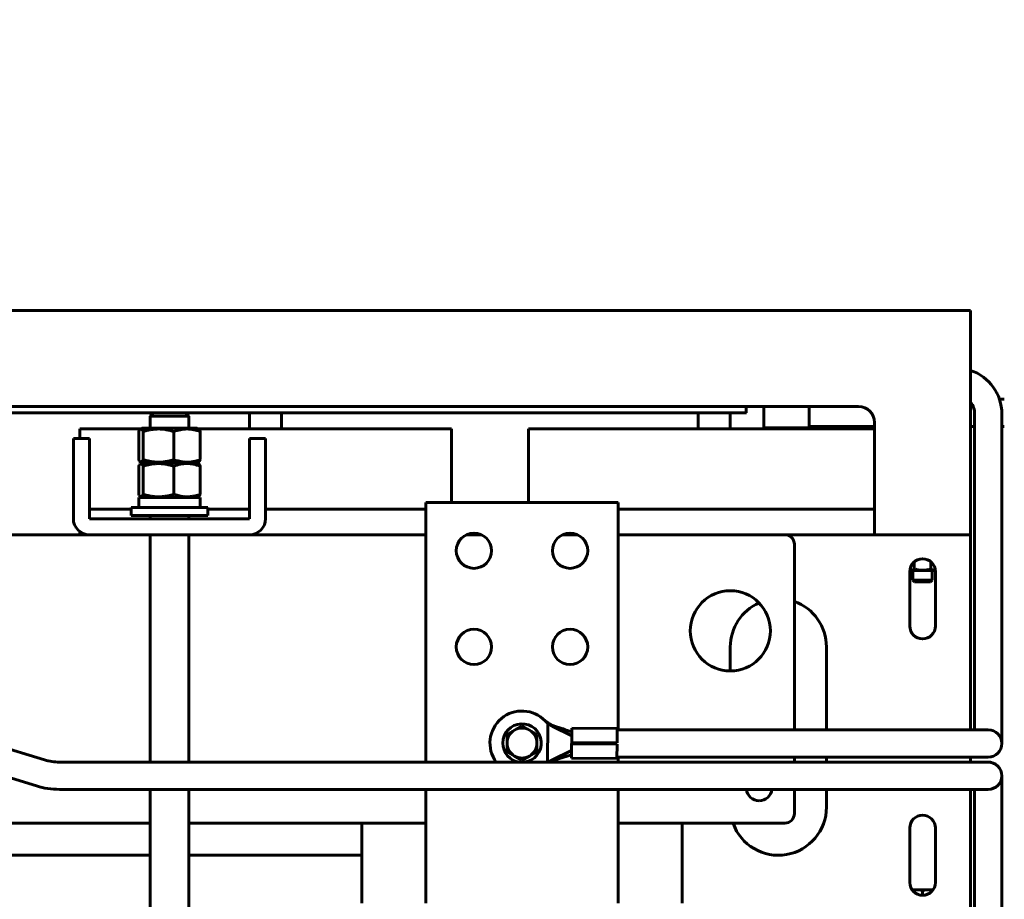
# Model space of a CAD drawing. Header units: millimetres. Extents: x 0 to 297, y 0 to 420.
# Tile 9 of 13: x 170 to 231, y 180 to 235. Entities that reach past the tile are written whole.
import ezdxf

# ---------------------------------------------------------------- set-up
doc = ezdxf.new("R2010")
doc.units = ezdxf.units.MM
doc.linetypes.add('K5LT_BASIC', pattern=[0])
doc.linetypes.add('K5LT_THIN', pattern=[0])
doc.layers.add('Системный слой', color=7, linetype='Continuous')
doc.styles.add('KDIMTEXTSTYLE', font='GOST_AU.SHX', dxfattribs={"width": 0.96, "oblique": 15, "height": 5})
doc.dimstyles.new('KDIMSTYLE (0.20)', dxfattribs={"dimtxt": 5, "dimasz": 1, "dimexe": 2, "dimexo": 0, "dimgap": 1, "dimtad": 1, "dimlfac": 5, "dimtxsty": 'KDIMTEXTSTYLE', "dimsah": 1, "dimcen": 0, "dimdle": 1, "dimadec": 0, "dimazin": 0, "dimtfac": 0.667, "dimtmove": 0, "dimatfit": 3, "dimfxl": 1, "dimtvp": 1, "dimtolj": 1, "dimtzin": 0, "dimarcsym": 0})

# ---------------------------------------------------------------- blocks, each defined once
blk = doc.blocks.new('U11')
at = {"layer": 'Системный слой', "color": 150, "linetype": 'K5LT_BASIC', "lineweight": 60, "true_color": 0x0080ff}
for p, q in [((226.893, 200.65), (226.802, 200.694)), ((226.985, 200.622), (226.893, 200.65)), ((227.078, 200.614), (226.985, 200.622))]:
    blk.add_line(p, q, dxfattribs=at)
blk = doc.blocks.new('U12')
at = {"layer": 'Системный слой', "color": 150, "linetype": 'K5LT_BASIC', "lineweight": 60, "true_color": 0x0080ff}
for p, q in [((225.58, 200.622), (225.487, 200.614)), ((225.672, 200.65), (225.58, 200.622)), ((225.763, 200.694), (225.672, 200.65))]:
    blk.add_line(p, q, dxfattribs=at)
blk = doc.blocks.new('U13')
at = {"layer": 'Системный слой', "color": 150, "linetype": 'K5LT_BASIC', "lineweight": 60, "true_color": 0x0080ff}
for p, q in [((225.786, 199.902), (226.283, 199.902)), ((226.283, 199.902), (226.779, 199.902))]:
    blk.add_line(p, q, dxfattribs=at)
blk = doc.blocks.new('U14')
at = {"layer": 'Системный слой', "color": 150, "linetype": 'K5LT_BASIC', "lineweight": 60, "true_color": 0x0080ff}
for p in [(231.233, 183.805), (231.233, 187.792)]:
    blk.add_line(p, (231.233, 187.792), dxfattribs=at)
blk = doc.blocks.new('U15')
at = {"layer": 'Системный слой', "color": 150, "linetype": 'K5LT_BASIC', "lineweight": 60, "true_color": 0x0080ff}
for start, end in [(0, 90.00021), (270, 0)]:
    blk.add_arc((230.383, 187.792), 0.85, start, end, dxfattribs=at)
blk = doc.blocks.new('U16')
at = {"layer": 'Системный слой', "color": 150, "linetype": 'K5LT_BASIC', "lineweight": 60, "true_color": 0x0080ff}
for start, end in [(270, 0.04814), (267.65111, 270)]:
    blk.add_arc((230.383, 189.804), 0.85, start, end, dxfattribs=at)
blk = doc.blocks.new('U49')
at = {"layer": 'Системный слой', "color": 150, "linetype": 'K5LT_BASIC', "lineweight": 60, "true_color": 0x0080ff}
for p, q in [((223.283, 209.592), (219.216, 209.592)), ((229.533, 209.592), (229.283, 209.592)), ((231.383, 209.592), (231.233, 209.592))]:
    blk.add_line(p, q, dxfattribs=at)
blk = doc.blocks.new('U52')
at = {"layer": 'Системный слой', "color": 150, "linetype": 'K5LT_BASIC', "lineweight": 60, "true_color": 0x0080ff}
for p, q in [((99.283, 210.432), (134.282, 210.432)), ((136.284, 210.432), (178.282, 210.432)), ((180.284, 210.432), (215.283, 210.432))]:
    blk.add_line(p, q, dxfattribs=at)
blk = doc.blocks.new('U53')
at = {"layer": 'Системный слой', "color": 150, "linetype": 'K5LT_BASIC', "lineweight": 60, "true_color": 0x0080ff}
for p, q in [((219.212, 210.166), (219.212, 210.832)), ((219.213, 209.683), (219.212, 210.166)), ((219.216, 209.509), (219.213, 209.683)), ((219.218, 209.592), (219.216, 209.509))]:
    blk.add_line(p, q, dxfattribs=at)
blk = doc.blocks.new('U54')
at = {"layer": 'Системный слой', "color": 150, "linetype": 'K5LT_BASIC', "lineweight": 60, "true_color": 0x0080ff}
for p, q in [((216.379, 210.832), (216.378, 210.706)), ((216.378, 210.706), (216.378, 210.624)), ((216.378, 210.624), (216.378, 210.583)), ((216.378, 210.583), (216.378, 210.563)), ((216.378, 210.563), (216.378, 210.514)), ((216.378, 210.514), (216.378, 210.492)), ((216.378, 210.492), (216.378, 210.457)), ((216.378, 210.457), (216.378, 210.442))]:
    blk.add_line(p, q, dxfattribs=at)
blk = doc.blocks.new('U60')
at = {"layer": 'Системный слой', "color": 150, "linetype": 'K5LT_BASIC', "lineweight": 60, "true_color": 0x0080ff}
for p, q in [((176.883, 204.432), (174.283, 204.432)), ((184.283, 204.432), (181.683, 204.432)), ((195.283, 204.432), (185.283, 204.432))]:
    blk.add_line(p, q, dxfattribs=at)
blk = doc.blocks.new('U61')
at = {"layer": 'Системный слой', "color": 150, "linetype": 'K5LT_BASIC', "lineweight": 60, "true_color": 0x0080ff}
for p, q in [((177.487, 209.432), (173.683, 209.432)), ((196.883, 209.432), (181.078, 209.432))]:
    blk.add_line(p, q, dxfattribs=at)
blk = doc.blocks.new('U62')
at = {"layer": 'Системный слой', "color": 150, "linetype": 'K5LT_BASIC', "lineweight": 60, "true_color": 0x0080ff}
for p, q in [((174.283, 204.432), (176.883, 204.432)), ((181.683, 204.432), (184.283, 204.432)), ((185.283, 204.432), (195.283, 204.432))]:
    blk.add_line(p, q, dxfattribs=at)
blk = doc.blocks.new('U65')
at = {"layer": 'Системный слой', "color": 150, "linetype": 'K5LT_BASIC', "lineweight": 60, "true_color": 0x0080ff}
for p, q in [((202.952, 188.642), (203.014, 188.683)), ((203.014, 188.683), (203.077, 188.72)), ((203.077, 188.72), (203.143, 188.755))]:
    blk.add_line(p, q, dxfattribs=at)
blk = doc.blocks.new('U66')
at = {"layer": 'Системный слой', "color": 150, "linetype": 'K5LT_BASIC', "lineweight": 60, "true_color": 0x0080ff}
for p, q in [((207.216, 189.838), (207.22, 190.738)), ((207.211, 188.872), (207.216, 189.772))]:
    blk.add_line(p, q, dxfattribs=at)
blk = doc.blocks.new('U67')
at = {"layer": 'Системный слой', "color": 150, "linetype": 'K5LT_BASIC', "lineweight": 60, "true_color": 0x0080ff}
for p, q in [((203.035, 188.644), (203.03, 188.642)), ((203.056, 188.656), (203.035, 188.644)), ((203.066, 188.661), (203.056, 188.656)), ((203.071, 188.664), (203.066, 188.661)), ((203.074, 188.665), (203.071, 188.664)), ((203.113, 188.685), (203.074, 188.665)), ((203.199, 188.723), (203.113, 188.685)), ((203.287, 188.756), (203.199, 188.723))]:
    blk.add_line(p, q, dxfattribs=at)
blk = doc.blocks.new('U68')
at = {"layer": 'Системный слой', "color": 150, "linetype": 'K5LT_BASIC', "lineweight": 60, "true_color": 0x0080ff}
for start, end in [(277.01975, 180), (180, 262.98025)]:
    blk.add_arc((201.283, 189.833), 1.2, start, end, dxfattribs=at)
blk = doc.blocks.new('U91')
at = {"layer": 'Системный слой', "color": 150, "linetype": 'K5LT_BASIC', "lineweight": 60, "true_color": 0x0080ff}
for p, q in [((225.63, 180.669), (225.692, 180.674)), ((225.692, 180.674), (225.754, 180.677)), ((225.754, 180.677), (225.816, 180.678))]:
    blk.add_line(p, q, dxfattribs=at)
blk = doc.blocks.new('U92')
at = {"layer": 'Системный слой', "color": 150, "linetype": 'K5LT_BASIC', "lineweight": 60, "true_color": 0x0080ff}
for p, q in [((226.749, 180.678), (226.811, 180.677)), ((226.811, 180.677), (226.873, 180.674)), ((226.873, 180.674), (226.935, 180.669))]:
    blk.add_line(p, q, dxfattribs=at)
blk = doc.blocks.new('U93')
at = {"layer": 'Системный слой', "color": 150, "linetype": 'K5LT_BASIC', "lineweight": 60, "true_color": 0x0080ff}
for p, q in [((229.283, 202.232), (229.283, 190.655)), ((229.283, 188.955), (229.283, 188.642)), ((229.283, 186.942), (229.283, 179.432))]:
    blk.add_line(p, q, dxfattribs=at)
blk = doc.blocks.new('U95')
at = {"layer": 'Системный слой', "color": 150, "linetype": 'K5LT_BASIC', "lineweight": 60, "true_color": 0x0080ff}
blk.add_line((229.283, 202.832), (217.714, 202.832), dxfattribs=at)
blk = doc.blocks.new('U96')
at = {"layer": 'Системный слой', "color": 150, "linetype": 'K5LT_BASIC', "lineweight": 60, "true_color": 0x0080ff}
for p, q in [((220.283, 195.832), (220.283, 190.655)), ((220.283, 188.955), (220.283, 188.642)), ((220.283, 186.942), (220.283, 185.832))]:
    blk.add_line(p, q, dxfattribs=at)
blk = doc.blocks.new('U97')
at = {"layer": 'Системный слой', "color": 150, "linetype": 'K5LT_BASIC', "lineweight": 60, "true_color": 0x0080ff}
for start, end in [(113.77035, 180), (0, 70.52349)]:
    blk.add_arc((217.283, 195.832), 3, start, end, dxfattribs=at)
blk = doc.blocks.new('U107')
at = {"layer": 'Системный слой', "color": 150, "linetype": 'K5LT_BASIC', "lineweight": 60, "true_color": 0x0080ff}
for p, q in [((207.283, 204.833), (207.283, 190.655)), ((207.283, 188.955), (207.283, 188.642))]:
    blk.add_line(p, q, dxfattribs=at)
blk = doc.blocks.new('U112')
at = {"layer": 'Системный слой', "color": 150, "linetype": 'K5LT_BASIC', "lineweight": 60, "true_color": 0x0080ff}
for p, q in [((167.283, 182.833), (178.083, 182.833)), ((180.483, 182.833), (191.283, 182.833))]:
    blk.add_line(p, q, dxfattribs=at)
blk = doc.blocks.new('U113')
at = {"layer": 'Системный слой', "color": 150, "linetype": 'K5LT_BASIC', "lineweight": 60, "true_color": 0x0080ff}
blk.add_line((211.283, 184.833), (211.283, 179.833), dxfattribs=at)
blk = doc.blocks.new('U114')
at = {"layer": 'Системный слой', "color": 150, "linetype": 'K5LT_BASIC', "lineweight": 60, "true_color": 0x0080ff}
blk.add_line((191.283, 179.833), (191.283, 184.833), dxfattribs=at)
blk = doc.blocks.new('U116')
at = {"layer": 'Системный слой', "color": 150, "linetype": 'K5LT_BASIC', "lineweight": 60, "true_color": 0x0080ff}
blk.add_line((211.283, 184.833), (211.283, 179.833), dxfattribs=at)
blk = doc.blocks.new('U117')
at = {"layer": 'Системный слой', "color": 150, "linetype": 'K5LT_BASIC', "lineweight": 60, "true_color": 0x0080ff}
blk.add_line((191.283, 179.833), (191.283, 184.833), dxfattribs=at)
blk = doc.blocks.new('U125')
at = {"layer": 'Системный слой', "color": 150, "linetype": 'K5LT_BASIC', "lineweight": 60, "true_color": 0x0080ff}
for p, q in [((180.483, 210.233), (180.483, 209.473)), ((180.483, 204.033), (180.483, 203.833)), ((180.483, 202.833), (180.483, 188.642)), ((180.483, 186.942), (180.483, 94.693))]:
    blk.add_line(p, q, dxfattribs=at)
blk = doc.blocks.new('U126')
at = {"layer": 'Системный слой', "color": 150, "linetype": 'K5LT_BASIC', "lineweight": 60, "true_color": 0x0080ff}
for p, q in [((178.083, 210.233), (178.083, 209.473)), ((178.083, 204.033), (178.083, 203.833)), ((178.083, 202.833), (178.083, 188.642)), ((178.083, 186.942), (178.083, 94.693))]:
    blk.add_line(p, q, dxfattribs=at)
blk = doc.blocks.new('U130')
at = {"layer": 'Системный слой', "color": 150, "linetype": 'K5LT_BASIC', "lineweight": 60, "true_color": 0x0080ff}
for p, q in [((177.363, 209.269), (177.397, 209.338)), ((177.397, 209.338), (177.432, 209.39)), ((177.432, 209.39), (177.467, 209.421)), ((177.467, 209.421), (177.486, 209.428)), ((177.486, 209.428), (177.541, 209.412)), ((177.541, 209.412), (177.597, 209.342)), ((177.597, 209.342), (177.633, 209.269))]:
    blk.add_line(p, q, dxfattribs=at)
blk = doc.blocks.new('U131')
at = {"layer": 'Системный слой', "color": 150, "linetype": 'K5LT_BASIC', "lineweight": 60, "true_color": 0x0080ff}
for p, q in [((177.397, 207.449), (177.363, 207.517)), ((177.432, 207.397), (177.397, 207.449)), ((177.467, 207.365), (177.432, 207.397)), ((177.523, 207.363), (177.467, 207.365)), ((177.579, 207.417), (177.523, 207.363)), ((177.633, 207.517), (177.579, 207.417))]:
    blk.add_line(p, q, dxfattribs=at)
blk = doc.blocks.new('U136')
at = {"layer": 'Системный слой', "color": 150, "linetype": 'K5LT_BASIC', "lineweight": 60, "true_color": 0x0080ff}
for p, q in [((177.363, 207.109), (177.397, 207.178)), ((177.397, 207.178), (177.432, 207.23)), ((177.432, 207.23), (177.467, 207.261)), ((177.467, 207.261), (177.486, 207.268)), ((177.486, 207.268), (177.541, 207.252)), ((177.541, 207.252), (177.597, 207.182)), ((177.597, 207.182), (177.633, 207.109))]:
    blk.add_line(p, q, dxfattribs=at)
blk = doc.blocks.new('U137')
at = {"layer": 'Системный слой', "color": 150, "linetype": 'K5LT_BASIC', "lineweight": 60, "true_color": 0x0080ff}
for p, q in [((177.397, 205.289), (177.363, 205.357)), ((177.432, 205.237), (177.397, 205.289)), ((177.467, 205.205), (177.432, 205.237)), ((177.579, 205.257), (177.523, 205.203)), ((177.633, 205.357), (177.579, 205.257)), ((177.523, 205.203), (177.467, 205.205))]:
    blk.add_line(p, q, dxfattribs=at)
blk = doc.blocks.new('U144')
at = {"layer": 'Системный слой', "color": 150, "linetype": 'K5LT_BASIC', "lineweight": 60, "true_color": 0x0080ff}
for start, end in [(186.56843, 270), (270, 353.43157)]:
    blk.add_arc((216.083, 187.033), 0.8, start, end, dxfattribs=at)
blk = doc.blocks.new('U145')
at = {"layer": 'Системный слой', "color": 150, "linetype": 'K5LT_BASIC', "lineweight": 60, "true_color": 0x0080ff}
for p, q in [((107.283, 184.833), (96.883, 184.833)), ((134.083, 184.833), (119.283, 184.833)), ((151.283, 184.833), (136.483, 184.833)), ((178.083, 184.833), (163.283, 184.833)), ((195.283, 184.833), (180.483, 184.833)), ((217.683, 184.833), (207.283, 184.833))]:
    blk.add_line(p, q, dxfattribs=at)
blk = doc.blocks.new('U146')
at = {"layer": 'Системный слой', "color": 150, "linetype": 'K5LT_BASIC', "lineweight": 60, "true_color": 0x0080ff}
for p, q in [((218.283, 202.233), (218.283, 190.655)), ((218.283, 188.955), (218.283, 188.642)), ((218.283, 186.942), (218.283, 185.433))]:
    blk.add_line(p, q, dxfattribs=at)
blk = doc.blocks.new('U148')
at = {"layer": 'Системный слой', "color": 150, "linetype": 'K5LT_BASIC', "lineweight": 60, "true_color": 0x0080ff}
for p, q in [((96.883, 202.833), (107.283, 202.833)), ((109.825, 202.833), (110.741, 202.833)), ((115.825, 202.833), (116.741, 202.833)), ((119.283, 202.833), (130.283, 202.833)), ((140.283, 202.833), (151.283, 202.833)), ((153.825, 202.833), (154.741, 202.833)), ((159.825, 202.833), (160.741, 202.833)), ((163.283, 202.833), (174.283, 202.833)), ((184.283, 202.833), (195.283, 202.833)), ((197.825, 202.833), (198.741, 202.833)), ((203.825, 202.833), (204.741, 202.833)), ((207.283, 202.833), (217.683, 202.833))]:
    blk.add_line(p, q, dxfattribs=at)
blk = doc.blocks.new('KDIMARROW_01')
at = {"layer": 'Системный слой'}
blk.add_hatch(color=0, dxfattribs=at).paths.add_polyline_path([(-5, -0.658), (0, 0), (-5, 0.658), (-4.5, 0)])
at = {"layer": 'Системный слой', "color": 0, "linetype": 'K5LT_THIN', "lineweight": 18}
for p, q in [((-4.5, 0), (-5, 0.658)), ((-5, 0.658), (0, 0)), ((0, 0), (-5, -0.658)), ((-5, -0.658), (-4.5, 0)), ((0, 0), (-1, 0))]:
    blk.add_line(p, q, dxfattribs=at)

msp = doc.modelspace()

# ---------------------------------------------------------------- linework, layer by layer
at = {"layer": 'Системный слой', "color": 150, "linetype": 'K5LT_BASIC', "lineweight": 60, "true_color": 0x0080ff}
for p, q in [((229.2825, 216.8324), (85.2825, 216.8324)), ((229.2825, 216.8324), (229.2825, 216.2324)), ((229.2825, 216.2324), (229.2825, 203.4324)), ((222.2825, 210.8324), (92.2825, 210.8324)), ((215.2825, 210.8324), (215.2825, 210.4324)), ((216.3471, 210.8324), (216.3785, 210.8279)), ((231.3825, 211.292), (231.0811, 211.292)), ((178.2828, 210.4334), (178.0828, 210.2334)), ((180.4828, 210.2334), (178.0828, 210.2334)), ((180.2828, 210.4334), (178.2828, 210.4334)), ((180.2828, 210.4334), (180.4828, 210.2334)), ((180.2828, 210.4334), (180.4828, 210.2334)), ((184.2825, 209.4324), (184.2825, 210.4324)), ((186.2825, 209.4324), (186.2825, 210.4324)), ((212.2825, 209.4324), (212.2825, 210.4324)), ((214.2825, 209.4324), (214.2825, 210.4324)), ((229.5325, 210.3753), (229.5325, 193.8042)), ((231.2325, 210.3753), (231.2325, 193.8042)), ((219.2157, 209.592), (219.2157, 209.5093)), ((219.216, 209.5093), (219.216, 209.592)), ((223.2825, 203.4324), (223.2825, 209.8324)), ((173.6825, 209.4324), (173.6825, 208.8332)), ((177.3629, 207.5173), (177.3629, 209.2691)), ((177.5578, 209.4732), (177.4673, 209.421)), ((181.0078, 209.4732), (177.5578, 209.4732)), ((177.6333, 207.5173), (177.6333, 209.2691)), ((179.5533, 207.5173), (179.5533, 209.2691)), ((181.0078, 209.4732), (181.0983, 209.421)), ((181.2027, 207.5173), (181.2027, 209.2691)), ((196.8825, 209.4324), (196.8825, 204.8332)), ((223.2825, 209.4324), (201.6825, 209.4324)), ((201.6825, 209.4324), (201.6825, 204.8332)), ((216.3824, 209.5093), (219.2157, 209.5093)), ((219.216, 209.5093), (216.3827, 209.5093)), ((173.2828, 208.8332), (173.2828, 207.8332)), ((174.2828, 208.8332), (173.2828, 208.8332)), ((174.2828, 208.8332), (174.2828, 207.8332)), ((184.2828, 207.8332), (184.2828, 208.8332)), ((184.2828, 208.8332), (185.2828, 208.8332)), ((185.2828, 208.8332), (185.2828, 207.8332)), ((173.2828, 203.8332), (173.2828, 207.8332)), ((174.2828, 207.8332), (174.2828, 203.8332)), ((184.2828, 203.8332), (184.2828, 207.8332)), ((185.2828, 207.8332), (185.2828, 203.8332)), ((177.3629, 205.3573), (177.3629, 207.1091)), ((177.5578, 207.3132), (177.4673, 207.261)), ((177.5578, 207.3132), (177.4674, 207.3654)), ((181.0078, 207.3132), (177.5578, 207.3132)), ((181.0078, 207.3132), (177.5578, 207.3132)), ((177.6333, 205.3573), (177.6333, 207.1091)), ((179.5533, 205.3573), (179.5533, 207.1091)), ((181.0078, 207.3132), (181.0982, 207.3654)), ((181.0078, 207.3132), (181.0983, 207.261)), ((181.2027, 205.3573), (181.2027, 207.1091)), ((177.3728, 204.5332), (177.3728, 205.1532)), ((181.1928, 205.1532), (177.3728, 205.1532)), ((177.5578, 205.1532), (177.4674, 205.2054)), ((181.0078, 205.1532), (181.0982, 205.2054)), ((181.1928, 204.5332), (181.1928, 205.1532)), ((195.2828, 188.6417), (195.2828, 204.8332)), ((195.2828, 204.8332), (207.2828, 204.8332)), ((181.6828, 204.5332), (176.8828, 204.5332)), ((176.8828, 204.0332), (176.8828, 204.5332)), ((181.6828, 204.0332), (176.8828, 204.0332)), ((181.6828, 204.0332), (181.6828, 204.5332)), ((223.2825, 204.4324), (207.2828, 204.4324)), ((207.2828, 204.4324), (223.2825, 204.4324)), ((174.2828, 203.8332), (184.2828, 203.8332)), ((223.2825, 203.4324), (223.2825, 202.8324)), ((229.2825, 203.4324), (229.2825, 202.8324)), ((173.6825, 203.0334), (173.6825, 202.8332)), ((184.2828, 202.8332), (174.2828, 202.8332)), ((229.2825, 202.8324), (223.2825, 202.8324)), ((229.2825, 202.8324), (229.2825, 202.2324)), ((225.7629, 201.1407), (225.7629, 200.6945)), ((226.8022, 201.1407), (226.8022, 200.6945)), ((225.4825, 197.1324), (225.4825, 200.5324)), ((227.0803, 200.5924), (225.4848, 200.5924)), ((225.6825, 200.5924), (225.6825, 200.0063)), ((226.8825, 200.5924), (226.8825, 200.0063)), ((227.0825, 200.5324), (227.0825, 197.1324)), ((225.7865, 199.9024), (225.6825, 200.0063)), ((225.6825, 200.0063), (226.2825, 200.0063)), ((226.2825, 200.0063), (226.8825, 200.0063)), ((226.7786, 199.9024), (226.8825, 200.0063)), ((214.2825, 194.3332), (214.2825, 195.8324)), ((229.5325, 193.8042), (229.5325, 190.655)), ((231.2325, 193.8042), (231.2325, 189.8042)), ((200.8157, 190.6412), (200.3489, 190.3717)), ((201.2825, 190.9107), (200.8157, 190.6412)), ((201.7493, 190.6412), (201.2825, 190.9107)), ((202.2161, 190.3717), (201.7493, 190.6412)), ((202.8881, 191.0252), (202.877, 188.6417)), ((202.8881, 191.0252), (202.8883, 191.0656)), ((203.1527, 190.8931), (202.8881, 191.0252)), ((203.1551, 190.8919), (203.1527, 190.8931)), ((203.1551, 190.8919), (204.3847, 190.2778)), ((204.3869, 190.7515), (204.3827, 189.8515)), ((207.2202, 190.7383), (204.3869, 190.7515)), ((228.3825, 190.655), (207.2198, 190.655)), ((230.3825, 190.655), (228.3825, 190.655)), ((171.4849, 188.7802), (166.0934, 190.43)), ((200.3489, 190.3717), (200.3489, 189.8327)), ((202.2161, 189.8327), (202.2161, 190.3717)), ((204.3804, 189.3586), (204.3847, 190.2778)), ((200.3489, 189.8327), (200.3489, 189.2937)), ((200.3489, 189.2937), (200.8157, 189.0242)), ((201.7493, 189.0242), (202.2161, 189.2937)), ((202.2161, 189.2937), (202.2161, 189.8327)), ((204.3804, 189.3586), (203.1451, 188.7561)), ((204.3824, 189.7849), (204.3781, 188.8849)), ((207.2157, 189.7716), (204.3824, 189.7849)), ((204.3827, 189.8515), (207.216, 189.8383)), ((204.561, 189.8507), (204.561, 189.784)), ((170.9875, 187.1546), (165.596, 188.8044)), ((200.8157, 189.0242), (201.2825, 188.7547)), ((201.2825, 188.7547), (201.7493, 189.0242)), ((202.9107, 188.6417), (203.1425, 188.7548)), ((203.1425, 188.7548), (203.1451, 188.7561)), ((204.3792, 189.1032), (203.2991, 188.7596)), ((207.2114, 188.8716), (204.3781, 188.8849)), ((228.3825, 188.955), (207.2118, 188.955)), ((230.3825, 188.955), (228.3825, 188.955)), ((175.8846, 188.6417), (172.4105, 188.6417)), ((185.045, 188.6417), (175.8846, 188.6417)), ((228.3825, 188.6417), (185.045, 188.6417)), ((230.3825, 188.6417), (228.3825, 188.6417)), ((175.8846, 186.9417), (172.4105, 186.9417)), ((185.045, 186.9417), (175.8846, 186.9417)), ((228.3825, 186.9417), (185.045, 186.9417)), ((195.2828, 185.2119), (195.2828, 186.9417)), ((207.2828, 186.9417), (207.2828, 185.2119)), ((230.3825, 186.9417), (228.3825, 186.9417)), ((229.5325, 183.8053), (229.5325, 186.9417)), ((195.2828, 181.7092), (195.2828, 185.2119)), ((207.2828, 185.2119), (207.2828, 181.7092)), ((225.4825, 181.1324), (225.4825, 184.5324)), ((227.0825, 184.5324), (227.0825, 181.1324)), ((229.5325, 170.3753), (229.5325, 183.8053)), ((231.2325, 170.3753), (231.2325, 183.8053)), ((195.2828, 181.3246), (195.2828, 181.7092)), ((195.2828, 179.8332), (195.2828, 181.3246)), ((207.2828, 181.7092), (207.2828, 181.3246)), ((207.2828, 181.3246), (207.2828, 179.8332)), ((225.8157, 180.6784), (225.6238, 180.6784)), ((226.7493, 180.6784), (225.8157, 180.6784)), ((226.9412, 180.6784), (226.7493, 180.6784)), ((226.2825, 180.3324), (226.2825, 180.6259))]:
    msp.add_line(p, q, dxfattribs=at)
for centre, radius in [((198.2828, 201.8332), 1.1), ((204.2828, 201.8332), 1.1), ((214.2828, 196.8332), 2.5), ((198.2828, 195.8332), 1.1), ((204.2828, 195.8332), 1.1)]:
    msp.add_circle(centre, radius, dxfattribs=at)
for centre, radius, start, end in [((228.3825, 210.3753), 2.85, 0, 71.590801), ((222.2825, 209.8324), 1, 0, 90), ((228.3825, 210.3753), 1.15, 0, 38.497236), ((174.2828, 203.8332), 1, 180, 270), ((184.2828, 203.8332), 1, 270, 0), ((217.6828, 202.2332), 0.6, 0, 90), ((226.2825, 200.5324), 0.8, 0, 180), ((226.2825, 197.1324), 0.8, 180, 0), ((201.2825, 189.8327), 2, 43.46862, 216.548459), ((201.2825, 189.8327), 0.9336, 120, 180), ((201.2825, 189.8327), 0.9336, 60, 120), ((201.2825, 189.8327), 0.9336, 0, 60), ((230.3825, 189.805), 0.85, 90, 90.000363), ((230.3825, 189.805), 0.85, 270, 90), ((201.2825, 189.8327), 0.9336, 180, 240), ((201.2825, 189.8327), 0.9336, 300, 0), ((172.4105, 191.805), 3.1633, 252.985367, 270), ((201.2825, 189.8327), 0.9336, 240, 300), ((230.3825, 189.805), 0.85, 269.999362, 270), ((230.3825, 187.7921), 0.85, 0, 91.672654), ((172.4105, 191.805), 4.8633, 252.985367, 270), ((217.2825, 185.8324), 3, 199.455179, 0), ((217.6828, 185.4332), 0.6, 270, 0), ((226.2825, 184.5324), 0.8, 0, 180), ((177.2825, 185.8324), 3, 268.683451, 271.316549), ((187.2825, 185.8324), 3, 268.683451, 271.316549), ((226.2825, 181.1324), 0.8, 180, 0)]:
    msp.add_arc(centre, radius, start, end, dxfattribs=at)
msp.add_ellipse((216.3825, 210.442), major_axis=(0, -0.9333), ratio=0.004678, start_param=4.712389, end_param=6.2474634, dxfattribs=at)
for points, knots in [([(177.6333, 209.2691), (177.7138, 209.2943), (177.8635, 209.3367), (178.0423, 209.3756), (178.1848, 209.3997), (178.2906, 209.4137), (178.4039, 209.4238), (178.5075, 209.4292), (178.6144, 209.4306), (178.7222, 209.4275), (178.8292, 209.4202), (178.9501, 209.4072), (179.1184, 209.3816), (179.3251, 209.3363), (179.4803, 209.292), (179.5533, 209.2691)], [0, 0, 0, 0, 2.063679, 3.8057023, 4.4899247, 5.615665, 6.4283947, 7.2895903, 8.1701933, 9.0601067, 9.9429337, 10.8106445, 12.0510005, 14.1279731, 16, 16, 16, 16]), ([(179.5533, 209.2691), (179.6879, 209.3181), (179.8236, 209.3585), (180.0977, 209.4144), (180.2362, 209.4298), (180.4465, 209.43), (180.517, 209.4262), (180.6563, 209.4116), (180.7255, 209.4007), (180.9319, 209.3587), (181.0679, 209.3182), (181.2027, 209.2691)], [0, 0, 0, 0, 0.002623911, 0.002623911, 0.005247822, 0.005247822, 0.006559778, 0.006559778, 0.007871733, 0.007871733, 0.010495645, 0.010495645, 0.010495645, 0.010495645]), ([(181.2027, 209.2691), (181.1806, 209.3181), (181.1584, 209.3585), (181.1234, 209.402), (181.1109, 209.4137), (181.0982, 209.421)], [0, 0, 0, 0, 0.0026239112, 0.0026239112, 0.0040821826, 0.0040821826, 0.0040821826, 0.0040821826]), ([(179.5533, 207.5173), (179.4332, 207.4798), (179.2565, 207.4322), (179.0384, 207.3919), (178.9018, 207.3734), (178.7791, 207.362), (178.6741, 207.3571), (178.5668, 207.356), (178.4585, 207.3589), (178.3289, 207.3686), (178.2217, 207.3816), (178.0942, 207.4013), (177.9676, 207.4264), (177.7997, 207.4676), (177.6956, 207.4978), (177.6333, 207.5173)], [0, 0, 0, 0, 3.0735561, 4.480843, 5.4634974, 6.4786424, 7.5251697, 8.0561056, 9.1238981, 10.1865036, 11.2426062, 11.7677057, 13.3420774, 14.3968679, 16, 16, 16, 16]), ([(177.6333, 207.1091), (177.7138, 207.1343), (177.8635, 207.1767), (178.0423, 207.2156), (178.1848, 207.2397), (178.2906, 207.2537), (178.4039, 207.2638), (178.5075, 207.2692), (178.6144, 207.2706), (178.7222, 207.2675), (178.8292, 207.2602), (178.9501, 207.2472), (179.1184, 207.2216), (179.3251, 207.1763), (179.4803, 207.132), (179.5533, 207.1091)], [0, 0, 0, 0, 2.063679, 3.8057023, 4.4899247, 5.615665, 6.4283947, 7.2895903, 8.1701933, 9.0601067, 9.9429337, 10.8106445, 12.0510005, 14.1279731, 16, 16, 16, 16]), ([(181.2027, 207.5173), (181.0996, 207.4798), (180.9477, 207.4322), (180.7604, 207.3919), (180.643, 207.3734), (180.5376, 207.362), (180.4475, 207.3571), (180.3552, 207.356), (180.2622, 207.3589), (180.1509, 207.3686), (180.0587, 207.3816), (179.9492, 207.4013), (179.7852, 207.4391), (179.6419, 207.4851), (179.5533, 207.5173)], [0, 0, 0, 0, 2.8814588, 4.2007903, 5.1220287, 6.0737271, 7.0548465, 7.5525989, 8.5536544, 9.549847, 10.5399432, 11.0322241, 12.5081975, 15, 15, 15, 15]), ([(179.5533, 207.1091), (179.6879, 207.1581), (179.8236, 207.1985), (180.0977, 207.2544), (180.2362, 207.2698), (180.4465, 207.27), (180.517, 207.2662), (180.6563, 207.2516), (180.7255, 207.2407), (180.9319, 207.1987), (181.0679, 207.1582), (181.2027, 207.1091)], [0, 0, 0, 0, 0.002623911, 0.002623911, 0.005247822, 0.005247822, 0.006559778, 0.006559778, 0.007871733, 0.007871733, 0.010495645, 0.010495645, 0.010495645, 0.010495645]), ([(181.0982, 207.3654), (181.1073, 207.3707), (181.1297, 207.3893), (181.1646, 207.4385), (181.1901, 207.4894), (181.2027, 207.5173)], [0, 0, 0, 0, 1.5340383, 3.7934437, 6, 6, 6, 6]), ([(181.2027, 207.1091), (181.1806, 207.1581), (181.1584, 207.1985), (181.1234, 207.242), (181.1109, 207.2537), (181.0982, 207.261)], [0, 0, 0, 0, 0.0026239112, 0.0026239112, 0.0040821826, 0.0040821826, 0.0040821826, 0.0040821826]), ([(179.5533, 205.3573), (179.4332, 205.3198), (179.2565, 205.2722), (179.0384, 205.2319), (178.9018, 205.2134), (178.7791, 205.202), (178.6741, 205.1971), (178.5668, 205.196), (178.4585, 205.1989), (178.3289, 205.2086), (178.2217, 205.2216), (178.0942, 205.2413), (177.9676, 205.2664), (177.7997, 205.3076), (177.6956, 205.3378), (177.6333, 205.3573)], [0, 0, 0, 0, 3.0735561, 4.480843, 5.4634974, 6.4786424, 7.5251697, 8.0561056, 9.1238981, 10.1865036, 11.2426062, 11.7677057, 13.3420774, 14.3968679, 16, 16, 16, 16]), ([(181.2027, 205.3573), (181.0996, 205.3198), (180.9477, 205.2722), (180.7604, 205.2319), (180.643, 205.2134), (180.5376, 205.202), (180.4475, 205.1971), (180.3552, 205.196), (180.2622, 205.1989), (180.1509, 205.2086), (180.0587, 205.2216), (179.9492, 205.2413), (179.7852, 205.2791), (179.6419, 205.3251), (179.5533, 205.3573)], [0, 0, 0, 0, 2.8814588, 4.2007903, 5.1220287, 6.0737271, 7.0548465, 7.5525989, 8.5536544, 9.549847, 10.5399432, 11.0322241, 12.5081975, 15, 15, 15, 15]), ([(181.0982, 205.2054), (181.1073, 205.2107), (181.1297, 205.2293), (181.1646, 205.2785), (181.1901, 205.3294), (181.2027, 205.3573)], [0, 0, 0, 0, 1.5340383, 3.7934437, 6, 6, 6, 6]), ([(226.8022, 200.6945), (226.7692, 200.6849), (226.7031, 200.6672), (226.6272, 200.6505), (226.5751, 200.6408), (226.5468, 200.6359), (226.5185, 200.6316), (226.4905, 200.6277), (226.4627, 200.6243), (226.4351, 200.6214), (226.4074, 200.619), (226.3797, 200.617), (226.352, 200.6155), (226.3147, 200.6142), (226.2779, 200.6139), (226.242, 200.6145), (226.2073, 200.6157), (226.1739, 200.6177), (226.1423, 200.6203), (226.1139, 200.623), (226.0784, 200.6271), (226.0358, 200.6331), (225.9936, 200.64), (225.9515, 200.648), (225.8989, 200.659), (225.8484, 200.6711), (225.8055, 200.6825), (225.7812, 200.6892), (225.769, 200.6927), (225.7629, 200.6945)], [0, 0, 0, 0, 0.0005096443, 0.0010192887, 0.0011622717, 0.0013052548, 0.0014482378, 0.0015912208, 0.001729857, 0.0018684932, 0.0020071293, 0.0021457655, 0.0022844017, 0.0024230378, 0.0027003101, 0.0028296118, 0.0029589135, 0.0032175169, 0.0033241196, 0.0034307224, 0.0036439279, 0.0038571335, 0.004070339, 0.0042835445, 0.0044967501, 0.0048722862, 0.0050600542, 0.0051539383, 0.0052478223, 0.0052478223, 0.0052478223, 0.0052478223]), ([(202.8885, 191.1037), (202.9517, 191.06), (203.0172, 191.0193), (203.1532, 190.9469), (203.2238, 190.9157), (203.2967, 190.891)], [0, 0, 0, 0, 0.00116835, 0.00116835, 0.0023367, 0.0023367, 0.0023367, 0.0023367])]:
    msp.add_open_spline(points, degree=3, knots=knots, dxfattribs=at)
for points in [[(202.8885, 191.1037), (202.8043, 191.1591), (202.7254, 191.2213), (202.652, 191.2903)], [(202.8883, 191.0656), (202.8335, 191.1097), (202.7824, 191.1576), (202.734, 191.2086)], [(203.1527, 190.8931), (203.0585, 190.9403), (202.9699, 190.9987), (202.8883, 191.0656)], [(203.2967, 190.891), (203.3008, 190.8896), (203.3049, 190.8882), (203.3091, 190.8869)], [(203.3091, 190.8869), (203.668, 190.769), (204.0269, 190.6511), (204.3859, 190.5332)], [(203.2991, 188.7596), (203.2949, 188.7583), (203.2908, 188.757), (203.2867, 188.7556)], [(225.8157, 180.6784), (225.9728, 180.6784), (226.1282, 180.6583), (226.2825, 180.6259)], [(226.2825, 180.6259), (226.4369, 180.6583), (226.5923, 180.6784), (226.7493, 180.6784)]]:
    msp.add_open_spline(points, degree=3, dxfattribs=at)

# ---------------------------------------------------------------- block references
at = {"layer": 'Системный слой'}
for name in ['U54', 'U53', 'U52', 'U126', 'U125', 'U49', 'U61', 'U130', 'U131', 'U136', 'U137', 'U107', 'U60', 'U62', 'U95', 'U148', 'U146', 'U93', 'U12', 'U11', 'U13', 'U97', 'U96', 'U68', 'U66', 'U16', 'U65', 'U67', 'U15', 'U14', 'U144', 'U145', 'U114', 'U117', 'U113', 'U116', 'U112', 'U91', 'U92']:
    msp.add_blockref(name, (0, 0), dxfattribs=at)

# ---------------------------------------------------------------- dimensions: what is measured, and where the dimension line sits
at = {"layer": 'Системный слой', "color": 7}
msp.add_linear_dim(base=(85.2825, 226.8324), p1=(236.2325, 206.442), p2=(85.2825, 202.2324), location=(160.7575, 226.8324), text='\\H5.0;\\W0.965;\\Q15;\\H5.0;\\W0.965;\\Q15;\\Q15;Ш', dimstyle='KDIMSTYLE (0.20)', override={"dimexo": 0, "dimblk1": 'KDIMARROW_01', "dimblk2": 'KDIMARROW_01', "dimse1": 0, "dimse2": 0, "dimclrt": 7, "dimtolj": 1}, dxfattribs=at).render()

doc.saveas('drawing.dxf')
